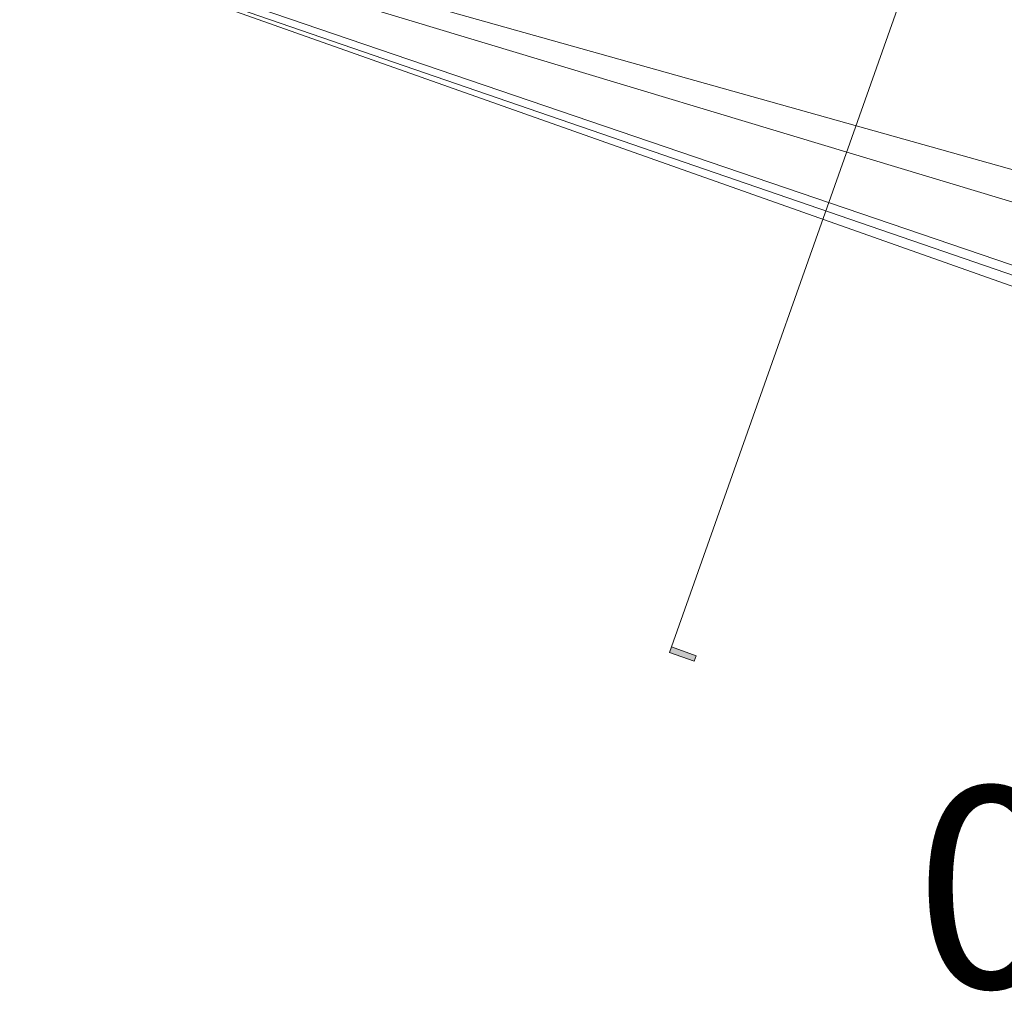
# Model space of a CAD drawing. Header units: millimetres. Extents: x 1512 to 2105, y 794 to 1149.
# Tile 109 of 256: x 1636 to 1669, y 1031 to 1065. Entities that reach past the tile are written whole.
import ezdxf

# ---------------------------------------------------------------- set-up
doc = ezdxf.new("R2010")
doc.units = ezdxf.units.MM
doc.layers.add('A-GENM', color=13, linetype='Continuous', lineweight=9)
doc.layers.add('G-ANNO-SYMB', color=111, linetype='Continuous', lineweight=9)
doc.styles.get("Standard").update_dxf_attribs({"font": 'arial.ttf'})

# ---------------------------------------------------------------- blocks, each defined once
blk = doc.blocks.new('Generic Models 1 - Generic Models 1-135348-همکف')
at = {"layer": 'A-GENM'}
for p, q in [((-102.984, -34.963), (-159.134, -15.085)), ((-103.208, -34.289), (-158.981, -15.085)), ((-103.469, -33.776), (-158.319, -15.085)), ((-104.389, -30.489), (-155.484, -15.085)), ((-153.771, -15.085), (-104.565, -28.9))]:
    blk.add_line(p, q, dxfattribs=at)
blk = doc.blocks.new('Section - M_Section Tail - Filled-28045-همکف')
at = {"layer": 'G-ANNO-SYMB'}
blk.add_hatch(color=256, dxfattribs=at).paths.add_polyline_path([(0, 0.009), (0, 0), (-0.002, 0), (-0.002, 0.009)], flags=0)
for p, q in [((0, 0.009), (-0.002, 0.009)), ((-0.002, 0.009), (-0.002, 0)), ((0, 0), (0, 0.009)), ((-0.002, 0), (0, 0))]:
    blk.add_line(p, q, dxfattribs=at)

msp = doc.modelspace()

# ---------------------------------------------------------------- linework, layer by layer
at = {"layer": 'G-ANNO-SYMB', "color": 1}
msp.add_line((1690.266, 1134.308), (1658.016, 1043.212), dxfattribs=at)

# ---------------------------------------------------------------- block references
at = {"layer": 'A-GENM'}
msp.add_blockref('Generic Models 1 - Generic Models 1-135348-همکف', (1794.891, 1082.608), dxfattribs=at)
at = {"layer": 'G-ANNO-SYMB', "color": 1, "extrusion": (0, 0, -1), "xscale": 99.99999999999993, "yscale": 99.99999999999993, "zscale": 99.99999999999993, "rotation": 109.4949246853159}
msp.add_blockref('Section - M_Section Tail - Filled-28045-همکف', (-1658.016, 1043.212), dxfattribs=at)

# ---------------------------------------------------------------- texts
at = {"insert": (1666.333, 1038.434), "char_height": 6.86, "attachment_point": 1}
msp.add_mtext_dynamic_manual_height_columns('0', width=263.75013, gutter_width=34.302, heights=[0], dxfattribs=at)

doc.saveas('drawing.dxf')
